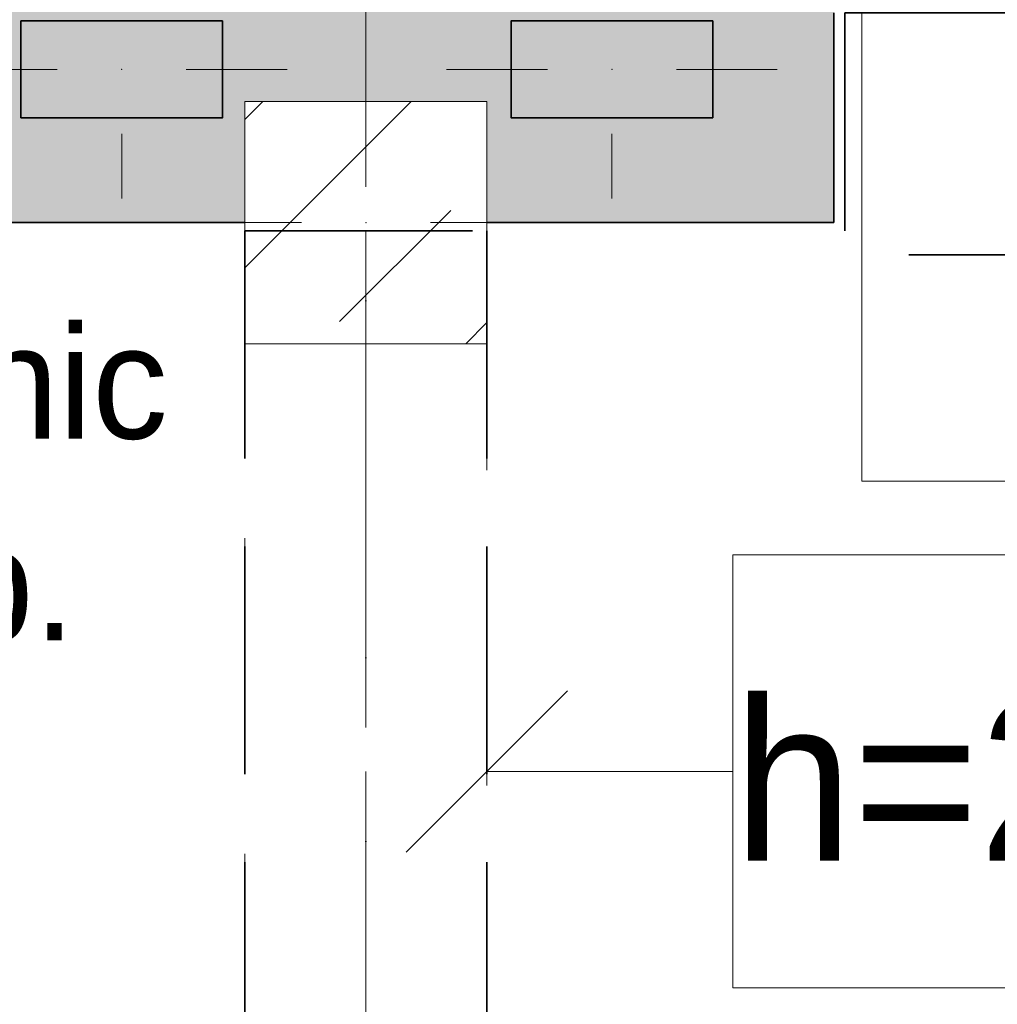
# Model space of a CAD drawing. Header units: millimetres. Extents: x 42175 to 97175, y 10092 to 468192.
# Tile 226 of 235: x 75991 to 77203, y 93020 to 94240. Entities that reach past the tile are written whole.
import ezdxf

# ---------------------------------------------------------------- set-up
doc = ezdxf.new("R2010")
doc.units = ezdxf.units.MM
doc.linetypes.add('Krawędzie ukryte', pattern=[3.912222, 2.822222, -1.09])
doc.linetypes.add('Kropki i Kreski', pattern=[6.702778, 3.527778, -1.763889, 0, -1.411111])
for name, color, linetype in [('2D - Rysunki i Obrazki', 8, 'Continuous'), ('Instalacje - Went_Klim', 8, 'Continuous'), ('Konstrukcja - Belki', 8, 'Continuous'), ('Konstrukcja - Siatka mod', 8, 'Continuous'), ('Konstrukcja - Słupy', 8, 'Continuous'), ('Konstrukcja - Ściany nośne wew..P', 8, 'Continuous'), ('Opisy - Etykiety', 8, 'Continuous'), ('PIONY INST', 8, 'Continuous'), ('Wnętrze - Umeblowanie', 8, 'Continuous')]:
    doc.layers.add(name, color=color, linetype=linetype)
doc.styles.add('STYL_AUTOMATYCZNY_5', font='ARIALN.TTF')
doc.styles.add('STYL_AUTOMATYCZNY_8', font='ARIALN.TTF')

msp = doc.modelspace()

# ---------------------------------------------------------------- hatches: boundary and pattern name
at = {"layer": 'Konstrukcja - Słupy', "linetype": 'Continuous', "lineweight": 25}
h = msp.add_hatch(dxfattribs=at)
h.set_pattern_fill('Beton_zbrojony_0006', color=8, style=0, pattern_type=2)
h.set_pattern_definition([(45, (-175208.59, 378186.62), (-183.84776, 183.84776), []), (45, (-175300.5, 378278.54), (-183.84776, 183.84776), [195, -65])])
h.paths.add_polyline_path([(76270, 93838.9), (76570, 93838.9), (76570, 94138.9), (76270, 94138.9)])
at = {"layer": 'Konstrukcja - Ściany nośne wew..P', "linetype": 'Continuous', "lineweight": 13}
h = msp.add_hatch(color=8, dxfattribs=at)
h.paths.add_polyline_path([(76570, 94428.9), (75440, 94428.9), (75440, 93988.9), (76270, 93988.9), (76270, 94138.9), (76570, 94138.9)])
h.paths.add_polyline_path([(75671.2, 94118.9), (75671.2, 94238.9), (75791.2, 94238.9), (75791.2, 94118.9)], flags=0)
h.paths.add_polyline_path([(76242.4, 94118.9), (75992.4, 94118.9), (75992.4, 94238.9), (76242.4, 94238.9)], flags=0)
h = msp.add_hatch(color=8, dxfattribs=at)
h.paths.add_polyline_path([(76570, 94138.9), (76570, 94138.9), (76570, 93988.9), (77000, 93988.9), (77000, 94428.9), (76570, 94428.9)])
h.paths.add_polyline_path([(76600, 94238.9), (76850, 94238.9), (76850, 94118.9), (76600, 94118.9)], flags=0)
at = {"layer": 'PIONY INST', "linetype": 'Continuous', "lineweight": 13}
for points in [[(76242.4, 94238.9), (75992.4, 94238.9), (75992.4, 94118.9), (76242.4, 94118.9)], [(76850, 94238.9), (76600, 94238.9), (76600, 94118.9), (76850, 94118.9)]]:
    msp.add_hatch(color=8, dxfattribs=at).paths.add_polyline_path(points)

# ---------------------------------------------------------------- linework, layer by layer
at = {"layer": 'Instalacje - Went_Klim', "color": 8, "linetype": 'Krawędzie ukryte', "lineweight": 35, "ltscale": 100, "flags": 128}
msp.add_lwpolyline([(77013.8, 94248.9), (78413.8, 94248.9), (78413.8, 93948.9), (77013.8, 93948.9)], close=True, dxfattribs=at)
at = {"layer": 'Konstrukcja - Belki', "color": 8, "linetype": 'Krawędzie ukryte', "lineweight": 35, "ltscale": 100}
for p, q in [((76270, 93978.9), (76270, 89378.9)), ((76270, 93978.9), (76570, 93978.9)), ((76570, 93978.9), (76570, 89378.9))]:
    msp.add_line(p, q, dxfattribs=at)
at = {"layer": 'Konstrukcja - Belki', "color": 8, "linetype": 'Kropki i Kreski', "lineweight": 13, "ltscale": 100}
msp.add_line((76420, 93978.9), (76420, 89378.9), dxfattribs=at)
at = {"layer": 'Konstrukcja - Siatka mod', "color": 8, "linetype": 'Kropki i Kreski', "lineweight": 13, "ltscale": 100}
msp.add_line((76420, 88000), (76420, 104964.8), dxfattribs=at)
at = {"layer": 'Konstrukcja - Słupy', "color": 8, "linetype": 'Continuous', "lineweight": 13, "ltscale": 100}
for p, q in [((76420, 94068.9), (76420, 94218.9)), ((76340, 93988.9), (76190, 93988.9)), ((76500, 93988.9), (76650, 93988.9)), ((76420, 93908.9), (76420, 93758.9))]:
    msp.add_line(p, q, dxfattribs=at)
at = {"layer": 'Konstrukcja - Słupy', "color": 8, "linetype": 'Continuous', "lineweight": 13, "ltscale": 100, "flags": 128}
msp.add_lwpolyline([(76270, 93838.9), (76570, 93838.9), (76570, 94138.9), (76270, 94138.9)], close=True, dxfattribs=at)
at = {"layer": 'Konstrukcja - Słupy', "color": 8, "linetype": 'Continuous', "lineweight": 13, "ltscale": 100}
msp.add_point((76420, 93988.9), dxfattribs=at)
at = {"layer": 'Konstrukcja - Ściany nośne wew..P', "color": 8, "linetype": 'Continuous', "lineweight": 35, "ltscale": 100, "flags": 128}
for points in [[(77000, 93988.9), (77000, 94248.9)], [(75440, 93988.9), (76270, 93988.9)], [(76570, 93988.9), (77000, 93988.9)]]:
    msp.add_lwpolyline(points, dxfattribs=at)
at = {"layer": 'Konstrukcja - Ściany nośne wew..P', "color": 8, "linetype": 'Krawędzie ukryte', "lineweight": 20, "ltscale": 100, "flags": 128}
for points in [[(76270, 93988.9), (76270, 89678.9)], [(76570, 89378.9), (76570, 93838.9)]]:
    msp.add_lwpolyline(points, dxfattribs=at)
at = {"layer": 'Opisy - Etykiety', "color": 8, "linetype": 'Continuous', "lineweight": 20, "ltscale": 100}
for p, q in [((77906.5, 93577), (76875, 93577)), ((76875, 93577), (76875, 93040.6)), ((76670, 93408.8), (76470, 93208.8)), ((76570, 93308.8), (76875, 93308.8)), ((76875, 93040.6), (77906.5, 93040.6))]:
    msp.add_line(p, q, dxfattribs=at)
at = {"layer": 'PIONY INST', "color": 8, "linetype": 'Continuous', "lineweight": 0, "ltscale": 100}
for p, q in [((76037.4, 94178.9), (75912.4, 94178.9)), ((76197.4, 94178.9), (76322.4, 94178.9)), ((76645, 94178.9), (76520, 94178.9)), ((76805, 94178.9), (76930, 94178.9)), ((76117.4, 94098.9), (76117.4, 94018.9)), ((76725, 94098.9), (76725, 94018.9))]:
    msp.add_line(p, q, dxfattribs=at)
at = {"layer": 'PIONY INST', "color": 8, "linetype": 'Continuous', "lineweight": 35, "ltscale": 100, "flags": 128}
for points in [[(76242.4, 94238.9), (75992.4, 94238.9), (75992.4, 94118.9), (76242.4, 94118.9)], [(76850, 94238.9), (76600, 94238.9), (76600, 94118.9), (76850, 94118.9)]]:
    msp.add_lwpolyline(points, close=True, dxfattribs=at)
at = {"layer": 'PIONY INST', "color": 8, "linetype": 'Continuous', "lineweight": 0, "ltscale": 100}
for p in [(76117.4, 94178.9), (76725, 94178.9)]:
    msp.add_point(p, dxfattribs=at)
at = {"layer": 'Wnętrze - Umeblowanie', "color": 8, "linetype": 'Continuous', "lineweight": 13, "ltscale": 100, "flags": 128}
msp.add_lwpolyline([(77034.7, 94248.9), (79115.4, 94248.9), (79115.4, 93668.7), (77034.7, 93668.7)], close=True, dxfattribs=at)

# ---------------------------------------------------------------- texts
at = {"layer": '2D - Rysunki i Obrazki', "color": 8, "linetype": 'Continuous', "lineweight": 13, "insert": (75831.1, 93428.8), "char_height": 140, "width": 791.397, "attachment_point": 8, "line_spacing_factor": 1.072078, "style": 'STYL_AUTOMATYCZNY_8'}
msp.add_mtext('\\A1;{\\pqc;\\fF1|b0|i0|c0|p0;\\W1.000000;prysznic bezp.}', dxfattribs=at)
at = {"layer": 'Opisy - Etykiety', "color": 8, "linetype": 'Continuous', "lineweight": 20, "insert": (76875, 93296.9), "char_height": 200, "attachment_point": 4, "style": 'STYL_AUTOMATYCZNY_5'}
msp.add_mtext('\\A1;{\\pql;\\fGeneva|b0|i0|c0|p0;\\W1.000000;h=\\fGeneva CE|b0|i0|c0|p0;\\W1.000000;2.\\fGeneva CE|b0|i0|c0|p0;\\W1.000000;70}', dxfattribs=at)

doc.saveas('drawing.dxf')
